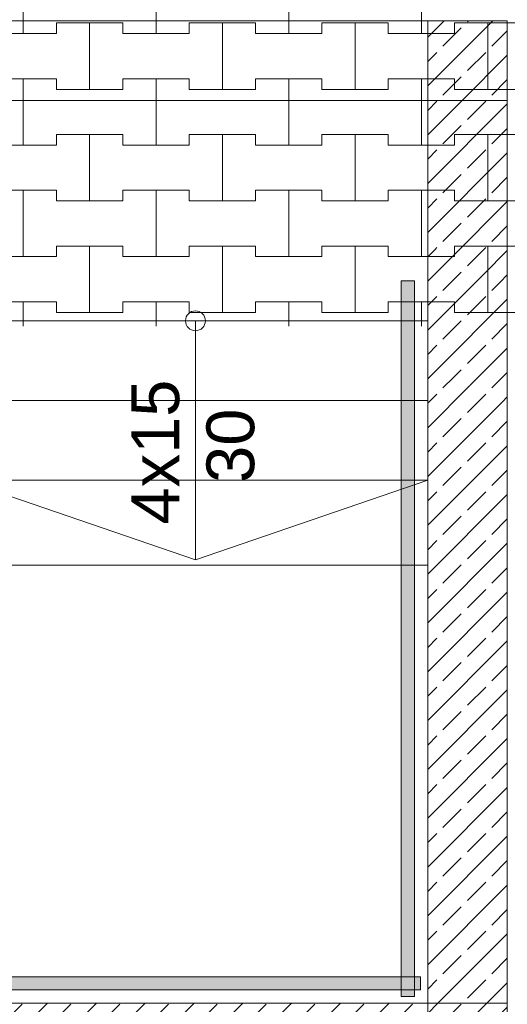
# Model space of a CAD drawing. Header units: centimetres. Extents: x -1589 to 108054, y -205274 to 31709.
# Tile 150 of 256: x 1399 to 1582, y 23002 to 23373. Entities that reach past the tile are written whole.
import ezdxf

# ---------------------------------------------------------------- set-up
doc = ezdxf.new("R2010")
doc.units = ezdxf.units.CM
doc.header["$LTSCALE"] = 0.01
doc.header["$MEASUREMENT"] = 0
doc.linetypes.add('Krawędzie ukryte', pattern=[27, 20, -7])
doc.linetypes.add('Wipeout_Contour', pattern=[100, 0, -100])
for name, color, linetype in [('0_Teren', 7, 'Continuous'), ('2_barierki.K_IR', 7, 'Continuous'), ('2_belki.K_IR', 7, 'Continuous'), ('2_schody.K_IR', 7, 'Continuous'), ('2_stropy.ISTN', 7, 'Continuous'), ('2_słupy.K_IR', 7, 'Continuous'), ('2_ściany podporowe.K_IR', 7, 'Continuous'), ('5_opisy.K_IR', 7, 'Continuous')]:
    doc.layers.add(name, color=color, linetype=linetype)
doc.styles.add('GENERATED_STYLE_1', font='txt')
pattern_1 = [(45, (1e-13, 21225.391), (-9.19239, 9.19239), []), (45, (-4.596, 21229.987), (-9.19239, 9.19239), [9.75, -3.25])]

msp = doc.modelspace()

# ---------------------------------------------------------------- hatches: boundary and pattern name
at = {"layer": '2_barierki.K_IR', "linetype": 'Continuous', "lineweight": 5}
msp.add_hatch(color=8, dxfattribs=at).paths.add_polyline_path([(1379.8586, 23012.24406), (1379.8586, 23007.24406), (1549.67318, 23007.24406), (1549.67318, 23012.24406)])

# ---------------------------------------------------------------- linework, layer by layer
at = {"layer": '0_Teren', "color": 8, "linetype": 'Continuous', "lineweight": 5}
for p, q in [((1400, 23367.39122), (1400, 23392.39122)), ((1400, 23392.39122), (1400, 23367.39122)), ((1450, 23367.39122), (1450, 23392.39122)), ((1450, 23392.39122), (1450, 23367.39122)), ((1500, 23367.39122), (1500, 23392.39122)), ((1500, 23392.39122), (1500, 23367.39122)), ((1550, 23367.39122), (1550, 23392.39122)), ((1550, 23392.39122), (1550, 23367.39122)), ((1412.5, 23367.39122), (1412.5, 23371.39122)), ((1412.5, 23371.39122), (1412.5, 23367.39122)), ((1412.5, 23371.39122), (1425, 23371.39122)), ((1412.5, 23371.39122), (1437.5, 23371.39122)), ((1425, 23371.39122), (1437.5, 23371.39122)), ((1425, 23346.39122), (1425, 23371.39122)), ((1425, 23371.39122), (1425, 23346.39122)), ((1437.5, 23371.39122), (1437.5, 23367.39122)), ((1437.5, 23367.39122), (1437.5, 23371.39122)), ((1462.5, 23367.39122), (1462.5, 23371.39122)), ((1462.5, 23371.39122), (1462.5, 23367.39122)), ((1462.5, 23371.39122), (1475, 23371.39122)), ((1462.5, 23371.39122), (1487.5, 23371.39122)), ((1475, 23371.39122), (1487.5, 23371.39122)), ((1475, 23346.39122), (1475, 23371.39122)), ((1475, 23371.39122), (1475, 23346.39122)), ((1487.5, 23371.39122), (1487.5, 23367.39122)), ((1487.5, 23367.39122), (1487.5, 23371.39122)), ((1512.5, 23367.39122), (1512.5, 23371.39122)), ((1512.5, 23371.39122), (1512.5, 23367.39122)), ((1512.5, 23371.39122), (1525, 23371.39122)), ((1512.5, 23371.39122), (1537.5, 23371.39122)), ((1525, 23371.39122), (1537.5, 23371.39122)), ((1525, 23346.39122), (1525, 23371.39122)), ((1525, 23371.39122), (1525, 23346.39122)), ((1537.5, 23371.39122), (1537.5, 23367.39122)), ((1537.5, 23367.39122), (1537.5, 23371.39122)), ((1387.5, 23367.39122), (1400, 23367.39122)), ((1387.5, 23367.39122), (1412.5, 23367.39122)), ((1400, 23367.39122), (1412.5, 23367.39122)), ((1437.5, 23367.39122), (1450, 23367.39122)), ((1437.5, 23367.39122), (1462.5, 23367.39122)), ((1450, 23367.39122), (1462.5, 23367.39122)), ((1487.5, 23367.39122), (1500, 23367.39122)), ((1487.5, 23367.39122), (1512.5, 23367.39122)), ((1500, 23367.39122), (1512.5, 23367.39122)), ((1537.5, 23367.39122), (1550, 23367.39122)), ((1387.5, 23350.39122), (1400, 23350.39122)), ((1387.5, 23350.39122), (1412.5, 23350.39122)), ((1400, 23350.39122), (1412.5, 23350.39122)), ((1400, 23325.39122), (1400, 23350.39122)), ((1400, 23350.39122), (1400, 23325.39122)), ((1412.5, 23350.39122), (1412.5, 23346.39122)), ((1412.5, 23346.39122), (1412.5, 23350.39122)), ((1437.5, 23346.39122), (1437.5, 23350.39122)), ((1437.5, 23350.39122), (1437.5, 23346.39122)), ((1437.5, 23350.39122), (1450, 23350.39122)), ((1437.5, 23350.39122), (1462.5, 23350.39122)), ((1450, 23350.39122), (1462.5, 23350.39122)), ((1450, 23325.39122), (1450, 23350.39122)), ((1450, 23350.39122), (1450, 23325.39122)), ((1462.5, 23350.39122), (1462.5, 23346.39122)), ((1462.5, 23346.39122), (1462.5, 23350.39122)), ((1487.5, 23346.39122), (1487.5, 23350.39122)), ((1487.5, 23350.39122), (1487.5, 23346.39122)), ((1487.5, 23350.39122), (1500, 23350.39122)), ((1487.5, 23350.39122), (1512.5, 23350.39122)), ((1500, 23350.39122), (1512.5, 23350.39122)), ((1500, 23325.39122), (1500, 23350.39122)), ((1500, 23350.39122), (1500, 23325.39122)), ((1512.5, 23350.39122), (1512.5, 23346.39122)), ((1512.5, 23346.39122), (1512.5, 23350.39122)), ((1537.5, 23346.39122), (1537.5, 23350.39122)), ((1537.5, 23350.39122), (1537.5, 23346.39122)), ((1537.5, 23350.39122), (1550, 23350.39122)), ((1550, 23325.39122), (1550, 23350.39122)), ((1550, 23350.39122), (1550, 23325.39122)), ((1412.5, 23346.39122), (1425, 23346.39122)), ((1412.5, 23346.39122), (1437.5, 23346.39122)), ((1425, 23346.39122), (1437.5, 23346.39122)), ((1462.5, 23346.39122), (1475, 23346.39122)), ((1462.5, 23346.39122), (1487.5, 23346.39122)), ((1475, 23346.39122), (1487.5, 23346.39122)), ((1512.5, 23346.39122), (1525, 23346.39122)), ((1512.5, 23346.39122), (1537.5, 23346.39122)), ((1525, 23346.39122), (1537.5, 23346.39122)), ((1412.5, 23325.39122), (1412.5, 23329.39122)), ((1412.5, 23329.39122), (1412.5, 23325.39122)), ((1412.5, 23329.39122), (1425, 23329.39122)), ((1412.5, 23329.39122), (1437.5, 23329.39122)), ((1425, 23329.39122), (1437.5, 23329.39122)), ((1425, 23304.39122), (1425, 23329.39122)), ((1425, 23329.39122), (1425, 23304.39122)), ((1437.5, 23329.39122), (1437.5, 23325.39122)), ((1437.5, 23325.39122), (1437.5, 23329.39122)), ((1462.5, 23325.39122), (1462.5, 23329.39122)), ((1462.5, 23329.39122), (1462.5, 23325.39122)), ((1462.5, 23329.39122), (1475, 23329.39122)), ((1462.5, 23329.39122), (1487.5, 23329.39122)), ((1475, 23329.39122), (1487.5, 23329.39122)), ((1475, 23304.39122), (1475, 23329.39122)), ((1475, 23329.39122), (1475, 23304.39122)), ((1487.5, 23329.39122), (1487.5, 23325.39122)), ((1487.5, 23325.39122), (1487.5, 23329.39122)), ((1512.5, 23325.39122), (1512.5, 23329.39122)), ((1512.5, 23329.39122), (1512.5, 23325.39122)), ((1512.5, 23329.39122), (1525, 23329.39122)), ((1512.5, 23329.39122), (1537.5, 23329.39122)), ((1525, 23329.39122), (1537.5, 23329.39122)), ((1525, 23304.39122), (1525, 23329.39122)), ((1525, 23329.39122), (1525, 23304.39122)), ((1537.5, 23329.39122), (1537.5, 23325.39122)), ((1537.5, 23325.39122), (1537.5, 23329.39122)), ((1387.5, 23325.39122), (1400, 23325.39122)), ((1387.5, 23325.39122), (1412.5, 23325.39122)), ((1400, 23325.39122), (1412.5, 23325.39122)), ((1437.5, 23325.39122), (1450, 23325.39122)), ((1437.5, 23325.39122), (1462.5, 23325.39122)), ((1450, 23325.39122), (1462.5, 23325.39122)), ((1487.5, 23325.39122), (1500, 23325.39122)), ((1487.5, 23325.39122), (1512.5, 23325.39122)), ((1500, 23325.39122), (1512.5, 23325.39122)), ((1537.5, 23325.39122), (1550, 23325.39122)), ((1387.5, 23308.39122), (1400, 23308.39122)), ((1387.5, 23308.39122), (1412.5, 23308.39122)), ((1400, 23308.39122), (1412.5, 23308.39122)), ((1400, 23283.39122), (1400, 23308.39122)), ((1400, 23308.39122), (1400, 23283.39122)), ((1412.5, 23308.39122), (1412.5, 23304.39122)), ((1412.5, 23304.39122), (1412.5, 23308.39122)), ((1437.5, 23304.39122), (1437.5, 23308.39122)), ((1437.5, 23308.39122), (1437.5, 23304.39122)), ((1437.5, 23308.39122), (1450, 23308.39122)), ((1437.5, 23308.39122), (1462.5, 23308.39122)), ((1450, 23308.39122), (1462.5, 23308.39122)), ((1450, 23283.39122), (1450, 23308.39122)), ((1450, 23308.39122), (1450, 23283.39122)), ((1462.5, 23308.39122), (1462.5, 23304.39122)), ((1462.5, 23304.39122), (1462.5, 23308.39122)), ((1487.5, 23304.39122), (1487.5, 23308.39122)), ((1487.5, 23308.39122), (1487.5, 23304.39122)), ((1487.5, 23308.39122), (1500, 23308.39122)), ((1487.5, 23308.39122), (1512.5, 23308.39122)), ((1500, 23308.39122), (1512.5, 23308.39122)), ((1500, 23283.39122), (1500, 23308.39122)), ((1500, 23308.39122), (1500, 23283.39122)), ((1512.5, 23308.39122), (1512.5, 23304.39122)), ((1512.5, 23304.39122), (1512.5, 23308.39122)), ((1537.5, 23304.39122), (1537.5, 23308.39122)), ((1537.5, 23308.39122), (1537.5, 23304.39122)), ((1537.5, 23308.39122), (1550, 23308.39122)), ((1550, 23283.39122), (1550, 23308.39122)), ((1550, 23308.39122), (1550, 23283.39122)), ((1412.5, 23304.39122), (1425, 23304.39122)), ((1412.5, 23304.39122), (1437.5, 23304.39122)), ((1425, 23304.39122), (1437.5, 23304.39122)), ((1462.5, 23304.39122), (1475, 23304.39122)), ((1462.5, 23304.39122), (1487.5, 23304.39122)), ((1475, 23304.39122), (1487.5, 23304.39122)), ((1512.5, 23304.39122), (1525, 23304.39122)), ((1512.5, 23304.39122), (1537.5, 23304.39122)), ((1525, 23304.39122), (1537.5, 23304.39122)), ((1412.5, 23283.39122), (1412.5, 23287.39122)), ((1412.5, 23287.39122), (1412.5, 23283.39122)), ((1412.5, 23287.39122), (1425, 23287.39122)), ((1412.5, 23287.39122), (1437.5, 23287.39122)), ((1425, 23287.39122), (1437.5, 23287.39122)), ((1425, 23262.39122), (1425, 23287.39122)), ((1425, 23287.39122), (1425, 23262.39122)), ((1437.5, 23287.39122), (1437.5, 23283.39122)), ((1437.5, 23283.39122), (1437.5, 23287.39122)), ((1462.5, 23283.39122), (1462.5, 23287.39122)), ((1462.5, 23287.39122), (1462.5, 23283.39122)), ((1462.5, 23287.39122), (1475, 23287.39122)), ((1462.5, 23287.39122), (1487.5, 23287.39122)), ((1475, 23287.39122), (1487.5, 23287.39122)), ((1475, 23262.39122), (1475, 23287.39122)), ((1475, 23287.39122), (1475, 23262.39122)), ((1487.5, 23287.39122), (1487.5, 23283.39122)), ((1487.5, 23283.39122), (1487.5, 23287.39122)), ((1512.5, 23283.39122), (1512.5, 23287.39122)), ((1512.5, 23287.39122), (1512.5, 23283.39122)), ((1512.5, 23287.39122), (1525, 23287.39122)), ((1512.5, 23287.39122), (1537.5, 23287.39122)), ((1525, 23287.39122), (1537.5, 23287.39122)), ((1525, 23262.39122), (1525, 23287.39122)), ((1525, 23287.39122), (1525, 23262.39122)), ((1537.5, 23287.39122), (1537.5, 23283.39122)), ((1537.5, 23283.39122), (1537.5, 23287.39122)), ((1387.5, 23283.39122), (1400, 23283.39122)), ((1387.5, 23283.39122), (1412.5, 23283.39122)), ((1400, 23283.39122), (1412.5, 23283.39122)), ((1437.5, 23283.39122), (1450, 23283.39122)), ((1437.5, 23283.39122), (1462.5, 23283.39122)), ((1450, 23283.39122), (1462.5, 23283.39122)), ((1487.5, 23283.39122), (1500, 23283.39122)), ((1487.5, 23283.39122), (1512.5, 23283.39122)), ((1500, 23283.39122), (1512.5, 23283.39122)), ((1537.5, 23283.39122), (1550, 23283.39122)), ((1387.5, 23266.39122), (1400, 23266.39122)), ((1387.5, 23266.39122), (1412.5, 23266.39122)), ((1400, 23266.39122), (1412.5, 23266.39122)), ((1412.5, 23266.39122), (1412.5, 23262.39122)), ((1412.5, 23262.39122), (1412.5, 23266.39122)), ((1437.5, 23262.39122), (1437.5, 23266.39122)), ((1437.5, 23266.39122), (1437.5, 23262.39122)), ((1437.5, 23266.39122), (1450, 23266.39122)), ((1437.5, 23266.39122), (1462.5, 23266.39122)), ((1450, 23266.39122), (1462.5, 23266.39122)), ((1462.5, 23266.39122), (1462.5, 23262.39122)), ((1462.5, 23262.39122), (1462.5, 23266.39122)), ((1487.5, 23262.39122), (1487.5, 23266.39122)), ((1487.5, 23266.39122), (1487.5, 23262.39122)), ((1487.5, 23266.39122), (1500, 23266.39122)), ((1487.5, 23266.39122), (1512.5, 23266.39122)), ((1500, 23266.39122), (1512.5, 23266.39122)), ((1512.5, 23266.39122), (1512.5, 23262.39122)), ((1512.5, 23262.39122), (1512.5, 23266.39122)), ((1537.5, 23262.39122), (1537.5, 23266.39122)), ((1537.5, 23266.39122), (1537.5, 23262.39122)), ((1537.5, 23266.39122), (1550, 23266.39122)), ((1412.5, 23262.39122), (1425, 23262.39122)), ((1412.5, 23262.39122), (1437.5, 23262.39122)), ((1425, 23262.39122), (1437.5, 23262.39122)), ((1462.5, 23262.39122), (1475, 23262.39122)), ((1462.5, 23262.39122), (1487.5, 23262.39122)), ((1475, 23262.39122), (1487.5, 23262.39122)), ((1512.5, 23262.39122), (1525, 23262.39122)), ((1512.5, 23262.39122), (1537.5, 23262.39122)), ((1525, 23262.39122), (1537.5, 23262.39122))]:
    msp.add_line(p, q, dxfattribs=at)
at = {"layer": '0_Teren', "color": 8, "linetype": 'Continuous', "lineweight": 5, "flags": 128}
for points in [[(810.17871, 23572.24523), (1284.46474, 23572.24523), (1782.3586, 23329.50702), (1782.3586, 22816.53156), (1582.3586, 22816.53309), (1582.35864, 23257.24406), (1377.3586, 23257.24406), (1377.3586, 23002.24406), (932.3586, 23002.24406), (932.3586, 23387.3523), (759.63338, 23469.28591)], [(1377.3586, 23002.24406), (1552.3586, 23002.24406), (1552.3586, 23257.24406), (1377.3586, 23257.24406)], [(1377.3586, 23002.24406), (1552.3586, 23002.24406), (1552.3586, 23257.24406), (1377.3586, 23257.24406)]]:
    msp.add_lwpolyline(points, close=True, dxfattribs=at)
at = {"layer": '2_barierki.K_IR', "color": 8, "linetype": 'Continuous', "lineweight": 5}
for p, q in [((1547.3586, 23274.24406), (1542.3586, 23274.24406)), ((1549.67318, 23012.24406), (1379.8586, 23012.24406)), ((1549.67318, 23007.24406), (1549.67318, 23012.24406)), ((1379.8586, 23007.24406), (1549.67318, 23007.24406)), ((1542.3586, 23004.74406), (1547.3586, 23004.74406))]:
    msp.add_line(p, q, dxfattribs=at)
at = {"layer": '2_stropy.ISTN', "color": 8, "linetype": 'Continuous', "lineweight": 5, "flags": 128}
msp.add_lwpolyline([(1552.3586, 23167.24406), (1377.3586, 23167.24406), (1377.3586, 23002.24406), (1552.3586, 23002.24406)], close=True, dxfattribs=at)

# ---------------------------------------------------------------- texts
at = {"layer": '5_opisy.K_IR', "color": 8, "linetype": 'Continuous', "lineweight": 5, "char_height": 18, "attachment_point": 7, "rotation": 90, "style": 'GENERATED_STYLE_1'}
for s, insert in [('\\A1;{\\pql;\\fArial|b0|i0|c238|p38;4\\fArial|b0|i0|c238|p38;x15}', (1461.15294, 23185.00327)), ('\\A1;{\\pql;\\fArial|b0|i0|c238|p38;30}', (1495.21119, 23197.24873))]:
    msp.add_mtext(s, dxfattribs=dict(at, insert=insert))

# ---------------------------------------------------------------- next in the draw order: wipeouts: each hides what was drawn before it
at = {"color": 8, "linetype": 'Wipeout_Contour', "lineweight": 5, "ltscale": 10436.383234}
msp.add_wipeout([(1582.3586, 23342.24523), (1552.3586, 23342.24523), (1552.3586, 23287.29722), (1582.3586, 23272.44649)], dxfattribs=at).dxf.layer = '2_ściany podporowe.K_IR'
at = {"color": 8, "linetype": 'Wipeout_Contour', "lineweight": 5, "ltscale": 7072.512357}
msp.add_wipeout([(1552.3586, 22972.24406), (1582.3586, 22972.24406), (1582.3586, 23002.24406)], dxfattribs=at).dxf.layer = '2_ściany podporowe.K_IR'

# ---------------------------------------------------------------- next in the draw order: hatches: boundary and pattern name
at = {"layer": '2_ściany podporowe.K_IR', "linetype": 'Continuous', "lineweight": 5}
h = msp.add_hatch(dxfattribs=at)
h.set_pattern_fill('Beton zbrojony', color=8, style=0, pattern_type=2)
h.set_pattern_definition(pattern_1)
h.paths.add_polyline_path([(1582.3586, 23342.24523), (1552.3586, 23342.24523), (1552.3586, 23287.29722), (1582.3586, 23272.44649)])
h = msp.add_hatch(dxfattribs=at)
h.set_pattern_fill('Beton zbrojony', color=8, style=0, pattern_type=2)
h.set_pattern_definition(pattern_1)
h.paths.add_polyline_path([(1552.3586, 22972.24406), (1582.3586, 22972.24406), (1582.3586, 23002.24406)])

# ---------------------------------------------------------------- next in the draw order: linework, layer by layer
at = {"layer": '0_Teren', "color": 8, "linetype": 'Continuous', "lineweight": 5}
for p, q in [((1562.5, 23325.39122), (1562.5, 23329.39122)), ((1562.5, 23329.39122), (1562.5, 23325.39122)), ((1562.5, 23329.39122), (1575, 23329.39122)), ((1562.5, 23329.39122), (1587.5, 23329.39122)), ((1575, 23329.39122), (1587.5, 23329.39122)), ((1575, 23304.39122), (1575, 23329.39122)), ((1575, 23329.39122), (1575, 23304.39122)), ((1537.5, 23325.39122), (1562.5, 23325.39122)), ((1550, 23325.39122), (1562.5, 23325.39122)), ((1537.5, 23308.39122), (1562.5, 23308.39122)), ((1550, 23308.39122), (1562.5, 23308.39122)), ((1562.5, 23308.39122), (1562.5, 23304.39122)), ((1562.5, 23304.39122), (1562.5, 23308.39122)), ((1562.5, 23304.39122), (1575, 23304.39122)), ((1562.5, 23304.39122), (1587.5, 23304.39122)), ((1575, 23304.39122), (1587.5, 23304.39122))]:
    msp.add_line(p, q, dxfattribs=at)
at = {"layer": '2_ściany podporowe.K_IR', "color": 8, "linetype": 'Continuous', "lineweight": 5, "flags": 128}
for points in [[(1552.3586, 23342.24523), (1552.3586, 23287.29722)], [(1582.3586, 23272.44649), (1582.3586, 23342.24523)], [(1582.3586, 22822.1767), (1582.3586, 23002.24406)]]:
    msp.add_lwpolyline(points, dxfattribs=at)

# ---------------------------------------------------------------- next in the draw order: wipeouts: each hides what was drawn before it
at = {"color": 8, "linetype": 'Wipeout_Contour', "lineweight": 5, "ltscale": 10584.233882}
msp.add_wipeout([(1582.3586, 23372.24523), (1552.3586, 23372.24523), (1552.3586, 23342.24523), (1582.3586, 23342.24523)], dxfattribs=at).dxf.layer = '2_słupy.K_IR'
at = {"color": 8, "linetype": 'Wipeout_Contour', "lineweight": 5, "ltscale": 7076.398435}
msp.add_wipeout([(1552.3586, 23002.24406), (1552.3586, 22972.24406), (1582.3586, 23002.24406)], dxfattribs=at).dxf.layer = '2_ściany podporowe.K_IR'

# ---------------------------------------------------------------- next in the draw order: hatches: boundary and pattern name
at = {"layer": '2_słupy.K_IR', "linetype": 'Continuous', "lineweight": 5}
h = msp.add_hatch(dxfattribs=at)
h.set_pattern_fill('Beton zbrojony', color=8, style=0, pattern_type=2)
h.set_pattern_definition(pattern_1)
h.paths.add_polyline_path([(1582.3586, 23372.24523), (1552.3586, 23372.24523), (1552.3586, 23342.24523), (1582.3586, 23342.24523)])
at = {"layer": '2_ściany podporowe.K_IR', "linetype": 'Continuous', "lineweight": 5}
h = msp.add_hatch(dxfattribs=at)
h.set_pattern_fill('Beton zbrojony', color=8, style=0, pattern_type=2)
h.set_pattern_definition(pattern_1)
h.paths.add_polyline_path([(1552.3586, 23002.24406), (1552.3586, 22972.24406), (1582.3586, 23002.24406)])

# ---------------------------------------------------------------- next in the draw order: linework, layer by layer
at = {"layer": '0_Teren', "color": 8, "linetype": 'Continuous', "lineweight": 5}
for p, q in [((1562.5, 23367.39122), (1562.5, 23371.39122)), ((1562.5, 23371.39122), (1562.5, 23367.39122)), ((1562.5, 23371.39122), (1575, 23371.39122)), ((1562.5, 23371.39122), (1587.5, 23371.39122)), ((1575, 23371.39122), (1587.5, 23371.39122)), ((1575, 23346.39122), (1575, 23371.39122)), ((1575, 23371.39122), (1575, 23346.39122)), ((1537.5, 23367.39122), (1562.5, 23367.39122)), ((1550, 23367.39122), (1562.5, 23367.39122)), ((1537.5, 23350.39122), (1562.5, 23350.39122)), ((1550, 23350.39122), (1562.5, 23350.39122)), ((1562.5, 23350.39122), (1562.5, 23346.39122)), ((1562.5, 23346.39122), (1562.5, 23350.39122)), ((1562.5, 23346.39122), (1575, 23346.39122)), ((1562.5, 23346.39122), (1587.5, 23346.39122)), ((1575, 23346.39122), (1587.5, 23346.39122))]:
    msp.add_line(p, q, dxfattribs=at)
at = {"layer": '2_belki.K_IR', "color": 8, "linetype": 'Krawędzie ukryte', "lineweight": 5}
for p, q in [((932.3586, 23372.24902), (1552.3586, 23372.24902)), ((1552.3586, 23342.24902), (1552.3586, 23372.24902)), ((932.3586, 23342.24902), (1552.3586, 23342.24902)), ((1552.3586, 23342.24523), (1582.3586, 23342.24523))]:
    msp.add_line(p, q, dxfattribs=at)
at = {"layer": '2_słupy.K_IR', "color": 8, "linetype": 'Continuous', "lineweight": 5, "flags": 128}
for points in [[(1582.3586, 23372.24523), (1552.3586, 23372.24523), (1552.3586, 23342.24523)], [(1582.3586, 23342.24523), (1582.3586, 23372.24523)]]:
    msp.add_lwpolyline(points, dxfattribs=at)
at = {"layer": '2_ściany podporowe.K_IR', "color": 8, "linetype": 'Continuous', "lineweight": 5, "flags": 128}
msp.add_lwpolyline([(1582.3586, 23002.24406), (1552.3586, 23002.24406)], dxfattribs=at)

# ---------------------------------------------------------------- next in the draw order: wipeouts: each hides what was drawn before it
at = {"color": 8, "linetype": 'Wipeout_Contour', "lineweight": 5, "ltscale": 9169.084908}
msp.add_wipeout([(1552.3586, 23002.24406), (1377.3586, 23002.24406), (1377.3586, 22972.24406), (1552.3586, 22972.24406)], dxfattribs=at).dxf.layer = '2_ściany podporowe.K_IR'

# ---------------------------------------------------------------- next in the draw order: hatches: boundary and pattern name
at = {"layer": '2_ściany podporowe.K_IR', "linetype": 'Continuous', "lineweight": 5}
h = msp.add_hatch(dxfattribs=at)
h.set_pattern_fill('Beton zbrojony', color=8, style=0, pattern_type=2)
h.set_pattern_definition(pattern_1)
h.paths.add_polyline_path([(1552.3586, 23002.24406), (1377.3586, 23002.24406), (1377.3586, 22972.24406), (1552.3586, 22972.24406)])

# ---------------------------------------------------------------- next in the draw order: linework, layer by layer
at = {"layer": '2_ściany podporowe.K_IR', "color": 8, "linetype": 'Continuous', "lineweight": 5, "flags": 128}
msp.add_lwpolyline([(1552.3586, 23002.24406), (1377.3586, 23002.24406)], dxfattribs=at)

# ---------------------------------------------------------------- next in the draw order: wipeouts: each hides what was drawn before it
at = {"color": 8, "linetype": 'Wipeout_Contour', "lineweight": 5, "ltscale": 9836.249328}
msp.add_wipeout([(1582.3586, 23227.81378), (1552.3586, 23242.66451), (1552.3586, 23002.24406), (1582.3586, 23002.24406)], dxfattribs=at).dxf.layer = '2_ściany podporowe.K_IR'

# ---------------------------------------------------------------- next in the draw order: hatches: boundary and pattern name
at = {"layer": '2_ściany podporowe.K_IR', "linetype": 'Continuous', "lineweight": 5}
h = msp.add_hatch(dxfattribs=at)
h.set_pattern_fill('Beton zbrojony', color=8, style=0, pattern_type=2)
h.set_pattern_definition(pattern_1)
h.paths.add_polyline_path([(1582.3586, 23227.81378), (1552.3586, 23242.66451), (1552.3586, 23002.24406), (1582.3586, 23002.24406)])

# ---------------------------------------------------------------- next in the draw order: linework, layer by layer
at = {"layer": '2_belki.K_IR', "color": 8, "linetype": 'Krawędzie ukryte', "lineweight": 5}
msp.add_line((1552.3586, 23002.24406), (1582.3586, 23002.24406), dxfattribs=at)
at = {"layer": '2_słupy.K_IR', "color": 8, "linetype": 'Krawędzie ukryte', "lineweight": 5, "flags": 128}
msp.add_lwpolyline([(1552.3586, 23002.24406), (1582.3586, 23002.24406), (1582.3586, 22972.24406), (1552.3586, 22972.24406)], close=True, dxfattribs=at)
at = {"layer": '2_ściany podporowe.K_IR', "color": 8, "linetype": 'Continuous', "lineweight": 5, "flags": 128}
for points in [[(1552.3586, 23242.66451), (1552.3586, 23002.24406)], [(1582.3586, 23002.24406), (1582.3586, 23227.81378)], [(1552.3586, 23002.24406), (1582.3586, 23002.24406)]]:
    msp.add_lwpolyline(points, dxfattribs=at)

# ---------------------------------------------------------------- next in the draw order: wipeouts: each hides what was drawn before it
at = {"color": 8, "linetype": 'Wipeout_Contour', "lineweight": 5, "ltscale": 10265.860858}
msp.add_wipeout([(1582.3586, 23272.44649), (1552.3586, 23287.29722), (1552.3586, 23242.66451), (1582.3586, 23227.81378)], dxfattribs=at).dxf.layer = '2_ściany podporowe.K_IR'

# ---------------------------------------------------------------- next in the draw order: hatches: boundary and pattern name
at = {"layer": '2_ściany podporowe.K_IR', "linetype": 'Continuous', "lineweight": 5}
h = msp.add_hatch(dxfattribs=at)
h.set_pattern_fill('Beton zbrojony', color=8, style=0, pattern_type=2)
h.set_pattern_definition(pattern_1)
h.paths.add_polyline_path([(1582.3586, 23272.44649), (1552.3586, 23287.29722), (1552.3586, 23242.66451), (1582.3586, 23227.81378)])

# ---------------------------------------------------------------- next in the draw order: linework, layer by layer
at = {"layer": '0_Teren', "color": 8, "linetype": 'Continuous', "lineweight": 5}
for p, q in [((1562.5, 23283.39122), (1562.5, 23287.39122)), ((1562.5, 23287.39122), (1562.5, 23283.39122)), ((1562.5, 23287.39122), (1575, 23287.39122)), ((1562.5, 23287.39122), (1587.5, 23287.39122)), ((1575, 23287.39122), (1587.5, 23287.39122)), ((1575, 23262.39122), (1575, 23287.39122)), ((1575, 23287.39122), (1575, 23262.39122)), ((1537.5, 23283.39122), (1562.5, 23283.39122)), ((1550, 23283.39122), (1562.5, 23283.39122)), ((1537.5, 23266.39122), (1562.5, 23266.39122)), ((1550, 23266.39122), (1562.5, 23266.39122)), ((1562.5, 23266.39122), (1562.5, 23262.39122)), ((1562.5, 23262.39122), (1562.5, 23266.39122)), ((1562.5, 23262.39122), (1575, 23262.39122)), ((1562.5, 23262.39122), (1587.5, 23262.39122)), ((1575, 23262.39122), (1587.5, 23262.39122))]:
    msp.add_line(p, q, dxfattribs=at)
at = {"layer": '2_belki.K_IR', "color": 8, "linetype": 'Krawędzie ukryte', "lineweight": 5}
for p, q in [((1552.3586, 23342.24523), (1552.3586, 23002.24406)), ((1582.3586, 23342.24523), (1582.3586, 23002.24406))]:
    msp.add_line(p, q, dxfattribs=at)

# ---------------------------------------------------------------- next in the draw order: wipeouts: each hides what was drawn before it
at = {"color": 8, "linetype": 'Wipeout_Contour', "lineweight": 5, "ltscale": 9981.281888}
msp.add_wipeout([(1552.3586, 23259.24406), (1377.3586, 23259.24406), (1377.3586, 23229.24406), (1552.3586, 23229.24406)], dxfattribs=at).dxf.layer = '2_schody.K_IR'

# ---------------------------------------------------------------- next in the draw order: hatches: boundary and pattern name
at = {"layer": '2_barierki.K_IR', "linetype": 'Continuous', "lineweight": 5}
msp.add_hatch(color=8, dxfattribs=at).paths.add_polyline_path([(1542.3586, 23259.24406), (1547.3586, 23259.24406), (1547.3586, 23274.24406), (1542.3586, 23274.24406)])

# ---------------------------------------------------------------- next in the draw order: linework, layer by layer
at = {"layer": '0_Teren', "color": 8, "linetype": 'Continuous', "lineweight": 5}
for p, q in [((1400, 23257.24406), (1400, 23266.39122)), ((1400, 23266.39122), (1400, 23257.24406)), ((1450, 23257.24406), (1450, 23266.39122)), ((1450, 23266.39122), (1450, 23257.24406)), ((1500, 23257.24406), (1500, 23266.39122)), ((1500, 23266.39122), (1500, 23257.24406)), ((1550, 23257.24406), (1550, 23266.39122)), ((1550, 23266.39122), (1550, 23257.24406))]:
    msp.add_line(p, q, dxfattribs=at)
at = {"layer": '2_barierki.K_IR', "color": 8, "linetype": 'Continuous', "lineweight": 5}
for p, q in [((1542.3586, 23274.24406), (1542.3586, 23259.24406)), ((1547.3586, 23259.24406), (1547.3586, 23274.24406))]:
    msp.add_line(p, q, dxfattribs=at)
at = {"layer": '2_schody.K_IR', "color": 8, "linetype": 'Continuous', "lineweight": 5}
for p, q in [((1552.3586, 23259.24406), (1377.3586, 23259.24406)), ((1552.3586, 23229.24406), (1552.3586, 23259.24406)), ((1377.3586, 23229.24406), (1552.3586, 23229.24406))]:
    msp.add_line(p, q, dxfattribs=at)
for start, end in [(0, 180), (180, 0)]:
    msp.add_arc((1464.8586, 23259.24406), 3.75, start, end, dxfattribs=at)

# ---------------------------------------------------------------- next in the draw order: wipeouts: each hides what was drawn before it
at = {"color": 8, "linetype": 'Wipeout_Contour', "lineweight": 5, "ltscale": 9884.405831}
msp.add_wipeout([(1552.3586, 23229.24406), (1377.3586, 23229.24406), (1377.3586, 23199.24406), (1552.3586, 23199.24406)], dxfattribs=at).dxf.layer = '2_schody.K_IR'

# ---------------------------------------------------------------- next in the draw order: linework, layer by layer
at = {"layer": '2_schody.K_IR', "color": 8, "linetype": 'Continuous', "lineweight": 5}
for p, q in [((1464.8586, 23259.24406), (1464.8586, 23229.24406)), ((1464.8586, 23259.24406), (1464.8586, 23229.24406)), ((1552.3586, 23229.24406), (1377.3586, 23229.24406)), ((1552.3586, 23199.24406), (1552.3586, 23229.24406)), ((1377.3586, 23199.24406), (1552.3586, 23199.24406))]:
    msp.add_line(p, q, dxfattribs=at)

# ---------------------------------------------------------------- next in the draw order: wipeouts: each hides what was drawn before it
at = {"color": 8, "linetype": 'Wipeout_Contour', "lineweight": 5, "ltscale": 14654.139922}
msp.add_wipeout([(1552.3586, 23199.24406), (1377.3586, 23199.24406), (1377.3586, 23169.24406), (1377.3586, 23167.24406), (1552.3586, 23167.24406), (1552.3586, 23169.24406)], dxfattribs=at).dxf.layer = '2_schody.K_IR'

# ---------------------------------------------------------------- next in the draw order: hatches: boundary and pattern name
at = {"layer": '2_barierki.K_IR', "linetype": 'Continuous', "lineweight": 5}
for points in [[(1547.3586, 23259.24406), (1542.3586, 23259.24406), (1542.3586, 23169.24406), (1547.3586, 23169.24406)], [(1547.3586, 23169.24406), (1542.3586, 23169.24406), (1542.3586, 23004.74406), (1547.3586, 23004.74406)]]:
    msp.add_hatch(color=8, dxfattribs=at).paths.add_polyline_path(points)

# ---------------------------------------------------------------- next in the draw order: linework, layer by layer
at = {"layer": '2_barierki.K_IR', "color": 8, "linetype": 'Continuous', "lineweight": 5}
for p, q in [((1542.3586, 23259.24406), (1542.3586, 23169.24406)), ((1547.3586, 23169.24406), (1547.3586, 23259.24406)), ((1542.3586, 23169.24406), (1542.3586, 23004.74406)), ((1547.3586, 23004.74406), (1547.3586, 23169.24406))]:
    msp.add_line(p, q, dxfattribs=at)
at = {"layer": '2_schody.K_IR', "color": 8, "linetype": 'Continuous', "lineweight": 5}
for p, q in [((1464.8586, 23229.24406), (1464.8586, 23199.24406)), ((1464.8586, 23229.24406), (1464.8586, 23199.24406)), ((1552.3586, 23199.24406), (1377.3586, 23199.24406)), ((1377.3586, 23199.24406), (1464.8586, 23169.24406)), ((1377.3586, 23199.24406), (1464.8586, 23169.24406)), ((1464.8586, 23199.24406), (1464.8586, 23169.24406)), ((1464.8586, 23199.24406), (1464.8586, 23169.24406)), ((1464.8586, 23169.24406), (1552.3586, 23199.24406)), ((1464.8586, 23169.24406), (1552.3586, 23199.24406)), ((1552.3586, 23169.24406), (1552.3586, 23199.24406)), ((1552.3586, 23167.24406), (1552.3586, 23169.24406)), ((1377.3586, 23167.24406), (1552.3586, 23167.24406))]:
    msp.add_line(p, q, dxfattribs=at)

# ---------------------------------------------------------------- next in the draw order: texts
at = {"layer": '5_opisy.K_IR', "color": 8, "linetype": 'Continuous', "lineweight": 5, "char_height": 18, "attachment_point": 7, "rotation": 90, "style": 'GENERATED_STYLE_1'}
for s, insert in [('\\A1;{\\pql;\\fArial|b0|i0|c238|p38;4\\fArial|b0|i0|c238|p38;x15}', (1458.98321, 23182.55534)), ('\\A1;{\\pql;\\fArial|b0|i0|c238|p38;30}', (1487.25663, 23198.21098))]:
    msp.add_mtext(s, dxfattribs=dict(at, insert=insert))

doc.saveas('drawing.dxf')
